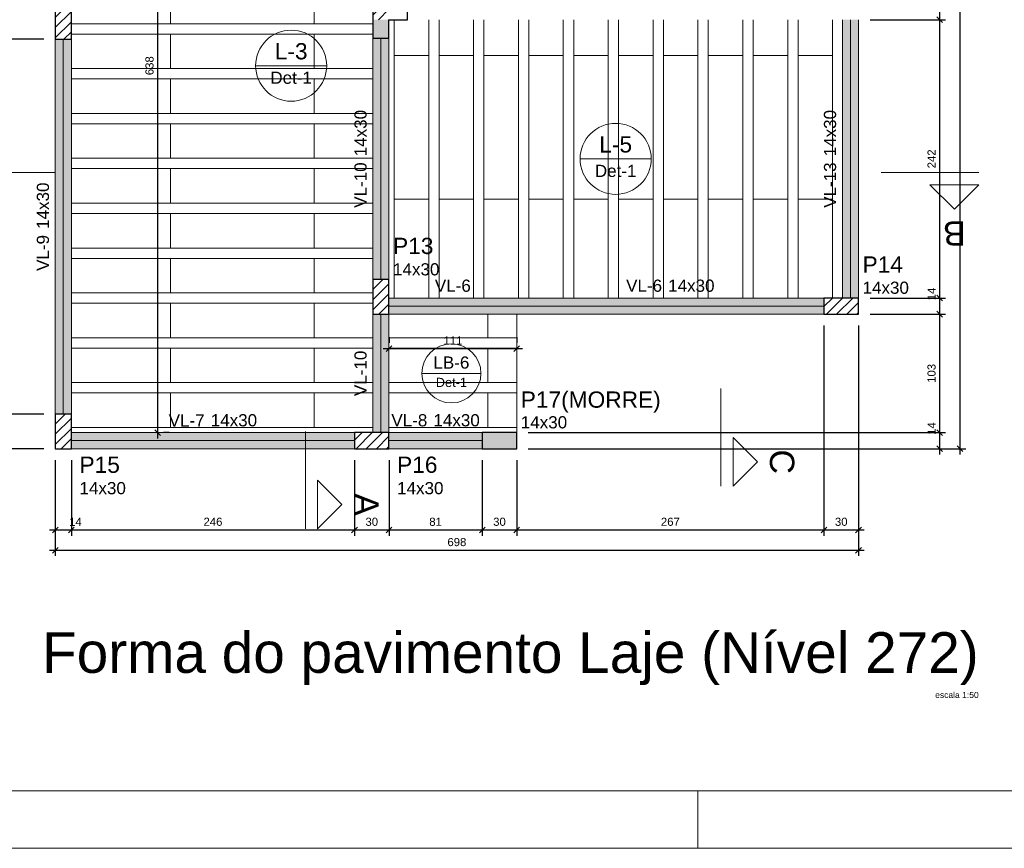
# Model space of a CAD drawing. Header units: millimetres. Extents: x 337 to 526, y -381 to -65.
# Tile 72 of 104: x 347 to 364, y -124 to -110. Entities that reach past the tile are written whole.
import ezdxf

# ---------------------------------------------------------------- set-up
doc = ezdxf.new("R2010")
doc.units = ezdxf.units.MM
doc.header["$MEASUREMENT"] = 0
doc.linetypes.add('DOT', pattern=[6.35, 0, -6.35])
doc.layers.get('0').update_dxf_attribs({"lineweight": 5})
for name, color, linetype, lineweight in [('FO-Cortes', 7, 'Continuous', 5), ('FO-Cotas', 5, 'Continuous', 5), ('FO-Eixos', 5, 'Continuous', 5), ('FO-Hachura pilar que morre', 106, 'Continuous', 5), ('FO-Hachura pilar que passa', 19, 'Continuous', 5), ('FO-Hachura viga', 43, 'Continuous', 5), ('FO-Hachuras das lajes', 1, 'Continuous', 20), ('FO-Pilares', 152, 'Continuous', 30), ('FO-Textos das lajes', 102, 'Continuous', 20), ('FO-Textos das vigas', 7, 'Continuous', 5), ('FO-Textos dos pilares', 7, 'Continuous', 5), ('FO-Títulos', 1, 'Continuous', 20), ('FO-Vigas', 1, 'Continuous', 20), ('PRANCHA 01', 7, 'Continuous', 20)]:
    doc.layers.add(name, color=color, linetype=linetype, lineweight=lineweight)
doc.styles.add('Arial', font='arial.ttf')
doc.dimstyles.new('UM_50.000000', dxfattribs={"dimtxt": 0.18, "dimasz": 0.1, "dimexe": 0.1, "dimexo": 0.2, "dimgap": 0, "dimtad": 1, "dimtih": 1, "dimtoh": 1, "dimdec": 1, "dimlfac": 50, "dimzin": 0, "dimdsep": 46, "dimtxsty": 'Standard', "dimcen": 0.09, "dimdle": 0.1, "dimadec": 1, "dimazin": 2, "dimtfac": 1, "dimtdec": 4, "dimtofl": 0, "dimtmove": 0, "dimatfit": 3, "dimfxl": 1, "dimtolj": 1, "dimarcsym": 0})
pattern_1 = [(45, (341.78375, -155.80293), (-0.08838835, 0.08838835), [])]

# ---------------------------------------------------------------- blocks, each defined once
blk = doc.blocks.new('_Oblique')
at = {"color": 0, "linetype": 'ByBlock', "lineweight": -2}
blk.add_line((-0.5, -0.5), (0.5, 0.5), dxfattribs=at)
blk = doc.blocks.new('*D400')
at = {"layer": 'Defpoints', "color": 0, "transparency": 16777216}
for p in [(347.261, -117.52), (347.541, -117.52), (347.541, -118.932)]:
    blk.add_point(p, dxfattribs=at)
at = {"layer": 'FO-Cotas', "color": 0, "lineweight": -2, "transparency": 16777216}
for p, q in [((347.261, -117.72), (347.261, -119.032)), ((347.541, -117.72), (347.541, -119.032)), ((347.161, -118.932), (347.641, -118.932))]:
    blk.add_line(p, q, dxfattribs=at)
at = {"layer": 'FO-Cotas', "color": 0, "lineweight": -2, "transparency": 16777216, "xscale": 0.1, "yscale": 0.1, "zscale": 0.1, "rotation": 180}
blk.add_blockref('_Oblique', (347.261, -118.932), dxfattribs=at)
at = {"layer": 'FO-Cotas', "color": 0, "lineweight": -2, "transparency": 16777216, "xscale": 0.1, "yscale": 0.1, "zscale": 0.1}
blk.add_blockref('_Oblique', (347.541, -118.932), dxfattribs=at)
at = {"layer": 'FO-Cotas', "color": 7, "transparency": 16777216, "insert": (347.611, -118.791), "char_height": 0.1412, "attachment_point": 5, "rotation": 0.0057, "style": 'Arial'}
blk.add_mtext('\\A1;14', dxfattribs=at)
blk = doc.blocks.new('*D401')
at = {"layer": 'Defpoints', "color": 0, "transparency": 16777216}
for p in [(347.541, -117.52), (352.461, -117.52), (352.461, -118.932)]:
    blk.add_point(p, dxfattribs=at)
at = {"layer": 'FO-Cotas', "color": 0, "lineweight": -2, "transparency": 16777216}
for p, q in [((347.541, -117.72), (347.541, -119.032)), ((352.461, -117.72), (352.461, -119.032)), ((347.441, -118.932), (352.561, -118.932))]:
    blk.add_line(p, q, dxfattribs=at)
at = {"layer": 'FO-Cotas', "color": 0, "lineweight": -2, "transparency": 16777216, "xscale": 0.1, "yscale": 0.1, "zscale": 0.1, "rotation": 180}
blk.add_blockref('_Oblique', (347.541, -118.932), dxfattribs=at)
at = {"layer": 'FO-Cotas', "color": 0, "lineweight": -2, "transparency": 16777216, "xscale": 0.1, "yscale": 0.1, "zscale": 0.1}
blk.add_blockref('_Oblique', (352.461, -118.932), dxfattribs=at)
at = {"layer": 'FO-Cotas', "color": 7, "transparency": 16777216, "insert": (350.001, -118.791), "char_height": 0.1412, "attachment_point": 5, "rotation": 0.0057, "style": 'Arial'}
blk.add_mtext('\\A1;246', dxfattribs=at)
blk = doc.blocks.new('*D402')
at = {"layer": 'Defpoints', "color": 0, "transparency": 16777216}
for p in [(352.461, -117.52), (353.061, -117.52), (353.061, -118.932)]:
    blk.add_point(p, dxfattribs=at)
at = {"layer": 'FO-Cotas', "color": 0, "lineweight": -2, "transparency": 16777216}
for p, q in [((352.461, -117.72), (352.461, -119.032)), ((353.061, -117.72), (353.061, -119.032)), ((352.361, -118.932), (353.161, -118.932))]:
    blk.add_line(p, q, dxfattribs=at)
at = {"layer": 'FO-Cotas', "color": 0, "lineweight": -2, "transparency": 16777216, "xscale": 0.1, "yscale": 0.1, "zscale": 0.1, "rotation": 180}
blk.add_blockref('_Oblique', (352.461, -118.932), dxfattribs=at)
at = {"layer": 'FO-Cotas', "color": 0, "lineweight": -2, "transparency": 16777216, "xscale": 0.1, "yscale": 0.1, "zscale": 0.1}
blk.add_blockref('_Oblique', (353.061, -118.932), dxfattribs=at)
at = {"layer": 'FO-Cotas', "color": 7, "transparency": 16777216, "insert": (352.761, -118.791), "char_height": 0.1412, "attachment_point": 5, "rotation": 0.0057, "style": 'Arial'}
blk.add_mtext('\\A1;30', dxfattribs=at)
blk = doc.blocks.new('*D403')
at = {"layer": 'Defpoints', "color": 0, "transparency": 16777216}
for p in [(353.061, -117.52), (354.681, -117.52), (354.681, -118.932)]:
    blk.add_point(p, dxfattribs=at)
at = {"layer": 'FO-Cotas', "color": 0, "lineweight": -2, "transparency": 16777216}
for p, q in [((353.061, -117.72), (353.061, -119.032)), ((354.681, -117.72), (354.681, -119.032)), ((352.961, -118.932), (354.781, -118.932))]:
    blk.add_line(p, q, dxfattribs=at)
at = {"layer": 'FO-Cotas', "color": 0, "lineweight": -2, "transparency": 16777216, "xscale": 0.1, "yscale": 0.1, "zscale": 0.1, "rotation": 180}
blk.add_blockref('_Oblique', (353.061, -118.932), dxfattribs=at)
at = {"layer": 'FO-Cotas', "color": 0, "lineweight": -2, "transparency": 16777216, "xscale": 0.1, "yscale": 0.1, "zscale": 0.1}
blk.add_blockref('_Oblique', (354.681, -118.932), dxfattribs=at)
at = {"layer": 'FO-Cotas', "color": 7, "transparency": 16777216, "insert": (353.871, -118.791), "char_height": 0.1412, "attachment_point": 5, "rotation": 0.0057, "style": 'Arial'}
blk.add_mtext('\\A1;81', dxfattribs=at)
blk = doc.blocks.new('*D404')
at = {"layer": 'Defpoints', "color": 0, "transparency": 16777216}
for p in [(354.681, -117.52), (355.281, -117.52), (355.281, -118.932)]:
    blk.add_point(p, dxfattribs=at)
at = {"layer": 'FO-Cotas', "color": 0, "lineweight": -2, "transparency": 16777216}
for p, q in [((354.681, -117.72), (354.681, -119.032)), ((355.281, -117.72), (355.281, -119.032)), ((354.581, -118.932), (355.381, -118.932))]:
    blk.add_line(p, q, dxfattribs=at)
at = {"layer": 'FO-Cotas', "color": 0, "lineweight": -2, "transparency": 16777216, "xscale": 0.1, "yscale": 0.1, "zscale": 0.1, "rotation": 180}
blk.add_blockref('_Oblique', (354.681, -118.932), dxfattribs=at)
at = {"layer": 'FO-Cotas', "color": 0, "lineweight": -2, "transparency": 16777216, "xscale": 0.1, "yscale": 0.1, "zscale": 0.1}
blk.add_blockref('_Oblique', (355.281, -118.932), dxfattribs=at)
at = {"layer": 'FO-Cotas', "color": 7, "transparency": 16777216, "insert": (354.981, -118.791), "char_height": 0.1412, "attachment_point": 5, "rotation": 0.0057, "style": 'Arial'}
blk.add_mtext('\\A1;30', dxfattribs=at)
blk = doc.blocks.new('*D405')
at = {"layer": 'Defpoints', "color": 0, "transparency": 16777216}
for p in [(360.621, -115.18), (355.281, -117.52), (360.621, -118.932)]:
    blk.add_point(p, dxfattribs=at)
at = {"layer": 'FO-Cotas', "color": 0, "lineweight": -2, "transparency": 16777216}
for p, q in [((360.621, -115.38), (360.621, -119.032)), ((355.281, -117.72), (355.281, -119.032)), ((355.181, -118.932), (360.721, -118.932))]:
    blk.add_line(p, q, dxfattribs=at)
at = {"layer": 'FO-Cotas', "color": 0, "lineweight": -2, "transparency": 16777216, "xscale": 0.1, "yscale": 0.1, "zscale": 0.1, "rotation": 180}
blk.add_blockref('_Oblique', (355.281, -118.932), dxfattribs=at)
at = {"layer": 'FO-Cotas', "color": 0, "lineweight": -2, "transparency": 16777216, "xscale": 0.1, "yscale": 0.1, "zscale": 0.1}
blk.add_blockref('_Oblique', (360.621, -118.932), dxfattribs=at)
at = {"layer": 'FO-Cotas', "color": 7, "transparency": 16777216, "insert": (357.951, -118.791), "char_height": 0.1412, "attachment_point": 5, "rotation": 0.0057, "style": 'Arial'}
blk.add_mtext('\\A1;267', dxfattribs=at)
blk = doc.blocks.new('*D406')
at = {"layer": 'Defpoints', "color": 0, "transparency": 16777216}
for p in [(360.621, -115.18), (361.221, -115.18), (361.221, -118.932)]:
    blk.add_point(p, dxfattribs=at)
at = {"layer": 'FO-Cotas', "color": 0, "lineweight": -2, "transparency": 16777216}
for p, q in [((360.621, -115.38), (360.621, -119.032)), ((361.221, -115.38), (361.221, -119.032)), ((360.521, -118.932), (361.321, -118.932))]:
    blk.add_line(p, q, dxfattribs=at)
at = {"layer": 'FO-Cotas', "color": 0, "lineweight": -2, "transparency": 16777216, "xscale": 0.1, "yscale": 0.1, "zscale": 0.1, "rotation": 180}
blk.add_blockref('_Oblique', (360.621, -118.932), dxfattribs=at)
at = {"layer": 'FO-Cotas', "color": 0, "lineweight": -2, "transparency": 16777216, "xscale": 0.1, "yscale": 0.1, "zscale": 0.1}
blk.add_blockref('_Oblique', (361.221, -118.932), dxfattribs=at)
at = {"layer": 'FO-Cotas', "color": 7, "transparency": 16777216, "insert": (360.921, -118.791), "char_height": 0.1412, "attachment_point": 5, "rotation": 0.0057, "style": 'Arial'}
blk.add_mtext('\\A1;30', dxfattribs=at)
blk = doc.blocks.new('*D407')
at = {"layer": 'Defpoints', "color": 0, "transparency": 16777216}
for p in [(361.221, -115.18), (347.261, -117.52), (361.221, -119.285)]:
    blk.add_point(p, dxfattribs=at)
at = {"layer": 'FO-Cotas', "color": 0, "lineweight": -2, "transparency": 16777216}
for p, q in [((361.221, -115.38), (361.221, -119.385)), ((347.261, -117.72), (347.261, -119.385)), ((347.161, -119.285), (361.321, -119.285))]:
    blk.add_line(p, q, dxfattribs=at)
at = {"layer": 'FO-Cotas', "color": 0, "lineweight": -2, "transparency": 16777216, "xscale": 0.1, "yscale": 0.1, "zscale": 0.1, "rotation": 180}
blk.add_blockref('_Oblique', (347.261, -119.285), dxfattribs=at)
at = {"layer": 'FO-Cotas', "color": 0, "lineweight": -2, "transparency": 16777216, "xscale": 0.1, "yscale": 0.1, "zscale": 0.1}
blk.add_blockref('_Oblique', (361.221, -119.285), dxfattribs=at)
at = {"layer": 'FO-Cotas', "color": 7, "transparency": 16777216, "insert": (354.241, -119.144), "char_height": 0.1412, "attachment_point": 5, "rotation": 0.0057, "style": 'Arial'}
blk.add_mtext('\\A1;698', dxfattribs=at)
blk = doc.blocks.new('*D408')
at = {"layer": 'Defpoints', "color": 0, "transparency": 16777216}
for p in [(345.849, -116.92), (347.261, -116.92), (347.261, -117.52)]:
    blk.add_point(p, dxfattribs=at)
at = {"layer": 'FO-Cotas', "color": 0, "lineweight": -2, "transparency": 16777216}
for p, q in [((345.849, -117.62), (345.849, -116.82)), ((347.061, -116.92), (345.749, -116.92)), ((347.061, -117.52), (345.749, -117.52))]:
    blk.add_line(p, q, dxfattribs=at)
at = {"layer": 'FO-Cotas', "color": 0, "lineweight": -2, "transparency": 16777216, "xscale": 0.1, "yscale": 0.1, "zscale": 0.1}
for p, rotation in [((345.849, -116.92), 90), ((345.849, -117.52), 270)]:
    blk.add_blockref('_Oblique', p, dxfattribs=dict(at, rotation=rotation))
at = {"layer": 'FO-Cotas', "color": 7, "transparency": 16777216, "insert": (345.707, -117.22), "char_height": 0.1412, "attachment_point": 5, "rotation": 90, "style": 'Arial'}
blk.add_mtext('\\A1;30', dxfattribs=at)
blk = doc.blocks.new('*D409')
at = {"layer": 'Defpoints', "color": 0, "transparency": 16777216}
for p in [(345.849, -110.4), (347.261, -110.4), (347.261, -116.92)]:
    blk.add_point(p, dxfattribs=at)
at = {"layer": 'FO-Cotas', "color": 0, "lineweight": -2, "transparency": 16777216}
for p, q in [((345.849, -117.02), (345.849, -110.3)), ((347.061, -110.4), (345.749, -110.4)), ((347.061, -116.92), (345.749, -116.92))]:
    blk.add_line(p, q, dxfattribs=at)
at = {"layer": 'FO-Cotas', "color": 0, "lineweight": -2, "transparency": 16777216, "xscale": 0.1, "yscale": 0.1, "zscale": 0.1}
for p, rotation in [((345.849, -110.4), 90), ((345.849, -116.92), 270)]:
    blk.add_blockref('_Oblique', p, dxfattribs=dict(at, rotation=rotation))
at = {"layer": 'FO-Cotas', "color": 7, "transparency": 16777216, "insert": (345.707, -113.66), "char_height": 0.1412, "attachment_point": 5, "rotation": 90, "style": 'Arial'}
blk.add_mtext('\\A1;326', dxfattribs=at)
blk = doc.blocks.new('*D410')
at = {"layer": 'Defpoints', "color": 0, "transparency": 16777216}
for p in [(345.849, -109.8), (347.261, -109.8), (347.261, -110.4)]:
    blk.add_point(p, dxfattribs=at)
at = {"layer": 'FO-Cotas', "color": 0, "lineweight": -2, "transparency": 16777216}
for p, q in [((347.061, -109.8), (345.749, -109.8)), ((345.849, -110.5), (345.849, -109.7)), ((347.061, -110.4), (345.749, -110.4))]:
    blk.add_line(p, q, dxfattribs=at)
at = {"layer": 'FO-Cotas', "color": 0, "lineweight": -2, "transparency": 16777216, "xscale": 0.1, "yscale": 0.1, "zscale": 0.1}
for p, rotation in [((345.849, -109.8), 90), ((345.849, -110.4), 270)]:
    blk.add_blockref('_Oblique', p, dxfattribs=dict(at, rotation=rotation))
at = {"layer": 'FO-Cotas', "color": 7, "transparency": 16777216, "insert": (345.707, -110.1), "char_height": 0.1412, "attachment_point": 5, "rotation": 90, "style": 'Arial'}
blk.add_mtext('\\A1;30', dxfattribs=at)
blk = doc.blocks.new('*D369')
at = {"layer": 'Defpoints', "color": 0, "transparency": 16777216}
for p in [(345.496, -99.88), (347.261, -99.88), (347.261, -117.52)]:
    blk.add_point(p, dxfattribs=at)
at = {"layer": 'FO-Cotas', "color": 0, "lineweight": -2, "transparency": 16777216}
for p, q in [((347.061, -99.88), (345.396, -99.88)), ((345.496, -117.62), (345.496, -99.78)), ((347.061, -117.52), (345.396, -117.52))]:
    blk.add_line(p, q, dxfattribs=at)
at = {"layer": 'FO-Cotas', "color": 0, "lineweight": -2, "transparency": 16777216, "xscale": 0.1, "yscale": 0.1, "zscale": 0.1}
for p, rotation in [((345.496, -99.88), 90), ((345.496, -117.52), 270)]:
    blk.add_blockref('_Oblique', p, dxfattribs=dict(at, rotation=rotation))
at = {"layer": 'FO-Cotas', "color": 7, "transparency": 16777216, "insert": (345.354, -108.7), "char_height": 0.1412, "attachment_point": 5, "rotation": 90, "style": 'Arial'}
blk.add_mtext('\\A1;882', dxfattribs=at)
blk = doc.blocks.new('*D370')
at = {"layer": 'Defpoints', "color": 0, "transparency": 16777216}
for p in [(355.281, -117.24), (362.633, -117.24), (355.281, -117.52)]:
    blk.add_point(p, dxfattribs=at)
at = {"layer": 'FO-Cotas', "color": 0, "lineweight": -2, "transparency": 16777216}
for p, q in [((362.633, -117.62), (362.633, -117.14)), ((355.481, -117.24), (362.733, -117.24)), ((355.481, -117.52), (362.733, -117.52))]:
    blk.add_line(p, q, dxfattribs=at)
at = {"layer": 'FO-Cotas', "color": 0, "lineweight": -2, "transparency": 16777216, "xscale": 0.1, "yscale": 0.1, "zscale": 0.1}
for p, rotation in [((362.633, -117.24), 90), ((362.633, -117.52), 270)]:
    blk.add_blockref('_Oblique', p, dxfattribs=dict(at, rotation=rotation))
at = {"layer": 'FO-Cotas', "color": 7, "transparency": 16777216, "insert": (362.491, -117.169), "char_height": 0.1412, "attachment_point": 5, "rotation": 90, "style": 'Arial'}
blk.add_mtext('\\A1;14', dxfattribs=at)
blk = doc.blocks.new('*D371')
at = {"layer": 'Defpoints', "color": 0, "transparency": 16777216}
for p in [(361.221, -115.18), (362.633, -115.18), (355.281, -117.24)]:
    blk.add_point(p, dxfattribs=at)
at = {"layer": 'FO-Cotas', "color": 0, "lineweight": -2, "transparency": 16777216}
for p, q in [((362.633, -117.34), (362.633, -115.08)), ((361.421, -115.18), (362.733, -115.18)), ((355.481, -117.24), (362.733, -117.24))]:
    blk.add_line(p, q, dxfattribs=at)
at = {"layer": 'FO-Cotas', "color": 0, "lineweight": -2, "transparency": 16777216, "xscale": 0.1, "yscale": 0.1, "zscale": 0.1}
for p, rotation in [((362.633, -115.18), 90), ((362.633, -117.24), 270)]:
    blk.add_blockref('_Oblique', p, dxfattribs=dict(at, rotation=rotation))
at = {"layer": 'FO-Cotas', "color": 7, "transparency": 16777216, "insert": (362.491, -116.21), "char_height": 0.1412, "attachment_point": 5, "rotation": 90, "style": 'Arial'}
blk.add_mtext('\\A1;103', dxfattribs=at)
blk = doc.blocks.new('*D372')
at = {"layer": 'Defpoints', "color": 0, "transparency": 16777216}
for p in [(361.221, -114.9), (362.633, -114.9), (361.221, -115.18)]:
    blk.add_point(p, dxfattribs=at)
at = {"layer": 'FO-Cotas', "color": 0, "lineweight": -2, "transparency": 16777216}
for p, q in [((362.633, -115.28), (362.633, -114.8)), ((361.421, -114.9), (362.733, -114.9)), ((361.421, -115.18), (362.733, -115.18))]:
    blk.add_line(p, q, dxfattribs=at)
at = {"layer": 'FO-Cotas', "color": 0, "lineweight": -2, "transparency": 16777216, "xscale": 0.1, "yscale": 0.1, "zscale": 0.1}
for p, rotation in [((362.633, -114.9), 90), ((362.633, -115.18), 270)]:
    blk.add_blockref('_Oblique', p, dxfattribs=dict(at, rotation=rotation))
at = {"layer": 'FO-Cotas', "color": 7, "transparency": 16777216, "insert": (362.491, -114.829), "char_height": 0.1412, "attachment_point": 5, "rotation": 90, "style": 'Arial'}
blk.add_mtext('\\A1;14', dxfattribs=at)
blk = doc.blocks.new('*D373')
at = {"layer": 'Defpoints', "color": 0, "transparency": 16777216}
for p in [(361.221, -110.06), (362.633, -110.06), (361.221, -114.9)]:
    blk.add_point(p, dxfattribs=at)
at = {"layer": 'FO-Cotas', "color": 0, "lineweight": -2, "transparency": 16777216}
for p, q in [((362.633, -115), (362.633, -109.96)), ((361.421, -110.06), (362.733, -110.06)), ((361.421, -114.9), (362.733, -114.9))]:
    blk.add_line(p, q, dxfattribs=at)
at = {"layer": 'FO-Cotas', "color": 0, "lineweight": -2, "transparency": 16777216, "xscale": 0.1, "yscale": 0.1, "zscale": 0.1}
for p, rotation in [((362.633, -110.06), 90), ((362.633, -114.9), 270)]:
    blk.add_blockref('_Oblique', p, dxfattribs=dict(at, rotation=rotation))
at = {"layer": 'FO-Cotas', "color": 7, "transparency": 16777216, "insert": (362.491, -112.48), "char_height": 0.1412, "attachment_point": 5, "rotation": 90, "style": 'Arial'}
blk.add_mtext('\\A1;242', dxfattribs=at)
blk = doc.blocks.new('*D374')
at = {"layer": 'Defpoints', "color": 0, "transparency": 16777216}
for p in [(361.221, -109.78), (362.633, -109.78), (361.221, -110.06)]:
    blk.add_point(p, dxfattribs=at)
at = {"layer": 'FO-Cotas', "color": 0, "lineweight": -2, "transparency": 16777216}
for p, q in [((362.633, -110.16), (362.633, -109.68)), ((361.421, -109.78), (362.733, -109.78)), ((361.421, -110.06), (362.733, -110.06))]:
    blk.add_line(p, q, dxfattribs=at)
at = {"layer": 'FO-Cotas', "color": 0, "lineweight": -2, "transparency": 16777216, "xscale": 0.1, "yscale": 0.1, "zscale": 0.1}
for p, rotation in [((362.633, -109.78), 90), ((362.633, -110.06), 270)]:
    blk.add_blockref('_Oblique', p, dxfattribs=dict(at, rotation=rotation))
at = {"layer": 'FO-Cotas', "color": 7, "transparency": 16777216, "insert": (362.491, -109.709), "char_height": 0.1412, "attachment_point": 5, "rotation": 90, "style": 'Arial'}
blk.add_mtext('\\A1;14', dxfattribs=at)
blk = doc.blocks.new('*D381')
at = {"layer": 'Defpoints', "color": 0, "transparency": 16777216}
for p in [(353.061, -99.88), (362.986, -99.88), (355.281, -117.52)]:
    blk.add_point(p, dxfattribs=at)
at = {"layer": 'FO-Cotas', "color": 0, "lineweight": -2, "transparency": 16777216}
for p, q in [((353.261, -99.88), (363.086, -99.88)), ((362.986, -117.62), (362.986, -99.78)), ((355.481, -117.52), (363.086, -117.52))]:
    blk.add_line(p, q, dxfattribs=at)
at = {"layer": 'FO-Cotas', "color": 0, "lineweight": -2, "transparency": 16777216, "xscale": 0.1, "yscale": 0.1, "zscale": 0.1}
for p, rotation in [((362.986, -99.88), 90), ((362.986, -117.52), 270)]:
    blk.add_blockref('_Oblique', p, dxfattribs=dict(at, rotation=rotation))
at = {"layer": 'FO-Cotas', "color": 7, "transparency": 16777216, "insert": (362.844, -108.7), "char_height": 0.1412, "attachment_point": 5, "rotation": 90, "style": 'Arial'}
blk.add_mtext('\\A1;882', dxfattribs=at)
blk = doc.blocks.new('*D382')
at = {"layer": 'Defpoints', "color": 0, "transparency": 16777216}
for p in [(353.061, -115.78), (355.281, -115.78), (355.281, -115.78)]:
    blk.add_point(p, dxfattribs=at)
at = {"layer": 'FO-Cotas', "color": 0, "lineweight": -2, "transparency": 16777216}
for p, q in [((353.061, -115.58), (353.061, -115.68)), ((355.281, -115.58), (355.281, -115.68)), ((352.961, -115.78), (355.381, -115.78))]:
    blk.add_line(p, q, dxfattribs=at)
at = {"layer": 'FO-Cotas', "color": 0, "lineweight": -2, "transparency": 16777216, "xscale": 0.1, "yscale": 0.1, "zscale": 0.1, "rotation": 180}
blk.add_blockref('_Oblique', (353.061, -115.78), dxfattribs=at)
at = {"layer": 'FO-Cotas', "color": 0, "lineweight": -2, "transparency": 16777216, "xscale": 0.1, "yscale": 0.1, "zscale": 0.1}
blk.add_blockref('_Oblique', (355.281, -115.78), dxfattribs=at)
at = {"layer": 'FO-Cotas', "color": 7, "transparency": 16777216, "insert": (354.171, -115.639), "char_height": 0.1412, "attachment_point": 5, "rotation": 0.0057, "style": 'Arial'}
blk.add_mtext('\\A1;111', dxfattribs=at)
blk = doc.blocks.new('*D386')
at = {"layer": 'Defpoints', "color": 0, "transparency": 16777216}
for p in [(349.041, -104.48), (349.041, -104.48), (349.041, -117.24)]:
    blk.add_point(p, dxfattribs=at)
at = {"layer": 'FO-Cotas', "color": 0, "lineweight": -2, "transparency": 16777216}
for p, q in [((349.041, -117.34), (349.041, -104.38)), ((349.241, -104.48), (349.141, -104.48)), ((349.241, -117.24), (349.141, -117.24))]:
    blk.add_line(p, q, dxfattribs=at)
at = {"layer": 'FO-Cotas', "color": 0, "lineweight": -2, "transparency": 16777216, "xscale": 0.1, "yscale": 0.1, "zscale": 0.1}
for p, rotation in [((349.041, -104.48), 90), ((349.041, -117.24), 270)]:
    blk.add_blockref('_Oblique', p, dxfattribs=dict(at, rotation=rotation))
at = {"layer": 'FO-Cotas', "color": 7, "transparency": 16777216, "insert": (348.899, -110.86), "char_height": 0.1412, "attachment_point": 5, "rotation": 90, "style": 'Arial'}
blk.add_mtext('\\A1;638', dxfattribs=at)

msp = doc.modelspace()

# ---------------------------------------------------------------- hatches: boundary and pattern name
at = {"layer": 'FO-Hachura pilar que morre', "linetype": 'Continuous'}
for points in [[(353.0606, -110.0597), (352.7806, -110.0597), (352.7806, -110.3795), (353.0606, -110.3795), (353.0606, -110.0597)], [(355.2806, -117.5197), (355.2806, -117.3797), (355.2806, -117.2397), (354.9806, -117.2397), (354.6806, -117.2397), (354.6806, -117.3797), (354.6806, -117.5197), (354.9806, -117.5197)]]:
    msp.add_hatch(color=256, dxfattribs=at).paths.add_polyline_path(points)
at = {"layer": 'FO-Hachura pilar que passa', "linetype": 'Continuous'}
h = msp.add_hatch(dxfattribs=at)
h.set_pattern_fill('ANSI31', color=256, style=0)
h.set_pattern_definition(pattern_1)
h.paths.add_polyline_path([(347.5406, -109.7995), (347.4006, -109.7995), (347.2606, -109.7995), (347.2606, -110.0995), (347.2606, -110.3995), (347.4006, -110.3995), (347.5406, -110.3995), (347.5406, -110.0995)])
h = msp.add_hatch(dxfattribs=at)
h.set_pattern_fill('ANSI31', color=256, style=0)
h.set_pattern_definition(pattern_1)
h.paths.add_polyline_path([(353.0606, -109.7797), (352.7806, -109.7797), (352.7806, -110.0597), (353.0606, -110.0597), (353.0606, -109.7797)])
h = msp.add_hatch(dxfattribs=at)
h.set_pattern_fill('ANSI31', color=256, style=0)
h.set_pattern_definition(pattern_1)
h.paths.add_polyline_path([(353.0606, -114.5797), (352.9206, -114.5797), (352.7806, -114.5797), (352.7806, -114.8797), (352.7806, -115.1797), (352.9206, -115.1797), (353.0606, -115.1797), (353.0606, -114.8797)])
h = msp.add_hatch(dxfattribs=at)
h.set_pattern_fill('ANSI31', color=256, style=0)
h.set_pattern_definition(pattern_1)
h.paths.add_polyline_path([(361.2206, -115.1797), (361.2206, -115.0397), (361.2206, -114.8997), (360.9206, -114.8997), (360.6206, -114.8997), (360.6206, -115.0397), (360.6206, -115.1797), (360.9206, -115.1797)])
h = msp.add_hatch(dxfattribs=at)
h.set_pattern_fill('ANSI31', color=256, style=0)
h.set_pattern_definition(pattern_1)
h.paths.add_polyline_path([(347.2606, -117.5197), (347.4006, -117.5197), (347.5406, -117.5197), (347.5406, -117.2197), (347.5406, -116.9197), (347.4006, -116.9197), (347.2606, -116.9197), (347.2606, -117.2197)])
h = msp.add_hatch(dxfattribs=at)
h.set_pattern_fill('ANSI31', color=256, style=0)
h.set_pattern_definition(pattern_1)
h.paths.add_polyline_path([(353.0606, -117.5197), (353.0606, -117.3797), (353.0606, -117.2397), (352.7606, -117.2397), (352.4606, -117.2397), (352.4606, -117.3797), (352.4606, -117.5197), (352.7606, -117.5197)])
at = {"layer": 'FO-Hachura viga', "linetype": 'Continuous'}
for points in [[(361.2206, -110.0595), (361.2206, -110.0595), (360.9406, -110.0595), (360.9406, -114.8997), (361.2206, -114.8997), (361.2206, -110.0595)], [(347.5406, -110.3995), (347.5406, -110.3995), (347.2606, -110.3995), (347.2606, -116.9197), (347.5406, -116.9197), (347.5406, -110.3995)], [(353.0606, -110.3795), (353.0606, -110.3795), (352.7806, -110.3795), (352.7806, -114.5797), (353.0606, -114.5797), (353.0606, -110.3795)], [(355.2806, -114.8997), (355.2806, -114.8997), (353.0606, -114.8997), (353.0606, -115.1797), (355.2806, -115.1797), (355.2806, -114.8997)], [(360.6206, -114.8997), (360.6206, -114.8997), (355.2806, -114.8997), (355.2806, -115.1797), (360.6206, -115.1797), (360.6206, -114.8997)], [(353.0606, -115.1797), (353.0606, -115.1797), (352.7806, -115.1797), (352.7806, -117.2397), (353.0606, -117.2397), (353.0606, -115.1797)], [(352.4606, -117.2397), (352.4606, -117.2397), (347.5406, -117.2397), (347.5406, -117.5197), (352.4606, -117.5197), (352.4606, -117.2397)], [(354.6806, -117.2397), (354.6806, -117.2397), (353.0606, -117.2397), (353.0606, -117.5197), (354.6806, -117.5197), (354.6806, -117.2397)]]:
    msp.add_hatch(color=256, dxfattribs=at).paths.add_polyline_path(points)

# ---------------------------------------------------------------- linework, layer by layer
at = {"layer": 'FO-Cortes', "ltscale": 0.2}
for p, q in [((345.5647, -112.7189), (347.2591, -112.7189)), ((361.6157, -112.7189), (363.3101, -112.7189)), ((358.8283, -116.4753), (358.8283, -118.1697)), ((351.6086, -117.2199), (351.6086, -118.9143))]:
    msp.add_line(p, q, dxfattribs=at)
at = {"layer": 'FO-Cortes', "linetype": 'Continuous'}
for points in [[(363.3101, -112.9307), (362.4629, -112.9307), (362.8865, -113.3543), (363.3101, -112.9307)], [(359.0401, -118.1697), (359.0401, -117.3225), (359.4637, -117.7461), (359.0401, -118.1697)], [(351.8204, -118.9143), (351.8204, -118.0671), (352.244, -118.4907), (351.8204, -118.9143)]]:
    msp.add_lwpolyline(points, close=True, dxfattribs=at)
at = {"layer": 'FO-Eixos'}
for p, q in [((361.0806, -114.8997), (361.0806, -110.0595)), ((347.4006, -116.9197), (347.4006, -110.3995)), ((352.9206, -114.5797), (352.9206, -110.3795)), ((353.0606, -115.0397), (355.2806, -115.0397)), ((355.2806, -115.0397), (360.6206, -115.0397)), ((352.9206, -117.2397), (352.9206, -115.1797)), ((347.5406, -117.3797), (352.4606, -117.3797)), ((353.0606, -117.3797), (354.6806, -117.3797))]:
    msp.add_line(p, q, dxfattribs=at)
for points in [[(347.5406, -110.1297), (349.2606, -110.1297), (349.2606, -109.5297), (347.5406, -109.5297)], [(354.2606, -109.7797), (354.2606, -109.5297), (351.7606, -109.5297), (351.7606, -110.1297), (352.7806, -110.1297)], [(353.1506, -110.0597), (353.1506, -110.6797), (353.7506, -110.6797), (353.7506, -110.0597)], [(353.9306, -110.0597), (353.9306, -110.6797), (354.5306, -110.6797), (354.5306, -110.0597)], [(354.7106, -110.0597), (354.7106, -110.6797), (355.3106, -110.6797), (355.3106, -110.0597)], [(355.4906, -110.0597), (355.4906, -110.6797), (356.0906, -110.6797), (356.0906, -110.0597)], [(356.2706, -110.0597), (356.2706, -110.6797), (356.8706, -110.6797), (356.8706, -110.0597)], [(357.0506, -110.0597), (357.0506, -110.6797), (357.6506, -110.6797), (357.6506, -110.0597)], [(357.8306, -110.0597), (357.8306, -110.6797), (358.4306, -110.6797), (358.4306, -110.0597)], [(358.6106, -110.0597), (358.6106, -110.6797), (359.2106, -110.6797), (359.2106, -110.0597)], [(359.3906, -110.0597), (359.3906, -110.6797), (359.9906, -110.6797), (359.9906, -110.0597)], [(360.1706, -110.0597), (360.1706, -110.6797), (360.7706, -110.6797), (360.7706, -110.0597)], [(347.5406, -110.9097), (349.2606, -110.9097), (349.2606, -110.3097), (347.5406, -110.3097)], [(352.7806, -110.3097), (351.7606, -110.3097), (351.7606, -110.9097), (352.7806, -110.9097)], [(347.5406, -111.6897), (349.2606, -111.6897), (349.2606, -111.0897), (347.5406, -111.0897)], [(352.7806, -111.0897), (351.7606, -111.0897), (351.7606, -111.6897), (352.7806, -111.6897)], [(347.5406, -112.4697), (349.2606, -112.4697), (349.2606, -111.8697), (347.5406, -111.8697)], [(352.7806, -111.8697), (351.7606, -111.8697), (351.7606, -112.4697), (352.7806, -112.4697)], [(347.5406, -113.2497), (349.2606, -113.2497), (349.2606, -112.6497), (347.5406, -112.6497)], [(352.7806, -112.6497), (351.7606, -112.6497), (351.7606, -113.2497), (352.7806, -113.2497)], [(353.7506, -114.8997), (353.7506, -113.1797), (353.1506, -113.1797), (353.1506, -114.8997)], [(354.5306, -114.8997), (354.5306, -113.1797), (353.9306, -113.1797), (353.9306, -114.8997)], [(355.3106, -114.8997), (355.3106, -113.1797), (354.7106, -113.1797), (354.7106, -114.8997)], [(356.0906, -114.8997), (356.0906, -113.1797), (355.4906, -113.1797), (355.4906, -114.8997)], [(356.8706, -114.8997), (356.8706, -113.1797), (356.2706, -113.1797), (356.2706, -114.8997)], [(357.6506, -114.8997), (357.6506, -113.1797), (357.0506, -113.1797), (357.0506, -114.8997)], [(358.4306, -114.8997), (358.4306, -113.1797), (357.8306, -113.1797), (357.8306, -114.8997)], [(359.2106, -114.8997), (359.2106, -113.1797), (358.6106, -113.1797), (358.6106, -114.8997)], [(359.9906, -114.8997), (359.9906, -113.1797), (359.3906, -113.1797), (359.3906, -114.8997)], [(360.7706, -114.8997), (360.7706, -113.1797), (360.1706, -113.1797), (360.1706, -114.8997)], [(347.5406, -114.0297), (349.2606, -114.0297), (349.2606, -113.4297), (347.5406, -113.4297)], [(352.7806, -113.4297), (351.7606, -113.4297), (351.7606, -114.0297), (352.7806, -114.0297)], [(347.5406, -114.8097), (349.2606, -114.8097), (349.2606, -114.2097), (347.5406, -114.2097)], [(352.7806, -114.2097), (351.7606, -114.2097), (351.7606, -114.8097), (352.7806, -114.8097)], [(347.5406, -115.5897), (349.2606, -115.5897), (349.2606, -114.9897), (347.5406, -114.9897)], [(352.7806, -114.9897), (351.7606, -114.9897), (351.7606, -115.5897), (352.7806, -115.5897)], [(353.0606, -115.5897), (354.7806, -115.5897), (354.7806, -115.1797)], [(353.0606, -115.5897), (354.7806, -115.5897), (354.7806, -115.1797)], [(354.7806, -115.1797), (354.7806, -115.5897), (355.2806, -115.5897)], [(354.7806, -115.1797), (354.7806, -115.5897), (355.2806, -115.5897)], [(347.5406, -116.3697), (349.2606, -116.3697), (349.2606, -115.7697), (347.5406, -115.7697)], [(352.7806, -115.7697), (351.7606, -115.7697), (351.7606, -116.3697), (352.7806, -116.3697)], [(353.0606, -116.3697), (354.7806, -116.3697), (354.7806, -115.7697), (353.0606, -115.7697)], [(353.0606, -116.3697), (354.7806, -116.3697), (354.7806, -115.7697), (353.0606, -115.7697)], [(355.2806, -115.7697), (354.7806, -115.7697), (354.7806, -116.3697), (355.2806, -116.3697)], [(355.2806, -115.7697), (354.7806, -115.7697), (354.7806, -116.3697), (355.2806, -116.3697)], [(347.5406, -117.1497), (349.2606, -117.1497), (349.2606, -116.5497), (347.5406, -116.5497)], [(352.7806, -116.5497), (351.7606, -116.5497), (351.7606, -117.1497), (352.7806, -117.1497)], [(353.0606, -117.1497), (354.7806, -117.1497), (354.7806, -116.5497), (353.0606, -116.5497)], [(353.0606, -117.1497), (354.7806, -117.1497), (354.7806, -116.5497), (353.0606, -116.5497)], [(355.2806, -116.5497), (354.7806, -116.5497), (354.7806, -117.1497), (355.2806, -117.1497)], [(355.2806, -116.5497), (354.7806, -116.5497), (354.7806, -117.1497), (355.2806, -117.1497)]]:
    msp.add_lwpolyline(points, dxfattribs=at)
for points in [[(349.2606, -110.1297), (351.7606, -110.1297), (351.7606, -109.5297), (349.2606, -109.5297), (349.2606, -110.1297)], [(349.2606, -110.9097), (351.7606, -110.9097), (351.7606, -110.3097), (349.2606, -110.3097), (349.2606, -110.9097)], [(353.7506, -113.1797), (353.7506, -110.6797), (353.1506, -110.6797), (353.1506, -113.1797), (353.7506, -113.1797)], [(354.5306, -113.1797), (354.5306, -110.6797), (353.9306, -110.6797), (353.9306, -113.1797), (354.5306, -113.1797)], [(355.3106, -113.1797), (355.3106, -110.6797), (354.7106, -110.6797), (354.7106, -113.1797), (355.3106, -113.1797)], [(356.0906, -113.1797), (356.0906, -110.6797), (355.4906, -110.6797), (355.4906, -113.1797), (356.0906, -113.1797)], [(356.8706, -113.1797), (356.8706, -110.6797), (356.2706, -110.6797), (356.2706, -113.1797), (356.8706, -113.1797)], [(357.6506, -113.1797), (357.6506, -110.6797), (357.0506, -110.6797), (357.0506, -113.1797), (357.6506, -113.1797)], [(358.4306, -113.1797), (358.4306, -110.6797), (357.8306, -110.6797), (357.8306, -113.1797), (358.4306, -113.1797)], [(359.2106, -113.1797), (359.2106, -110.6797), (358.6106, -110.6797), (358.6106, -113.1797), (359.2106, -113.1797)], [(359.9906, -113.1797), (359.9906, -110.6797), (359.3906, -110.6797), (359.3906, -113.1797), (359.9906, -113.1797)], [(360.7706, -113.1797), (360.7706, -110.6797), (360.1706, -110.6797), (360.1706, -113.1797), (360.7706, -113.1797)], [(349.2606, -111.6897), (351.7606, -111.6897), (351.7606, -111.0897), (349.2606, -111.0897), (349.2606, -111.6897)], [(349.2606, -112.4697), (351.7606, -112.4697), (351.7606, -111.8697), (349.2606, -111.8697), (349.2606, -112.4697)], [(349.2606, -113.2497), (351.7606, -113.2497), (351.7606, -112.6497), (349.2606, -112.6497), (349.2606, -113.2497)], [(349.2606, -114.0297), (351.7606, -114.0297), (351.7606, -113.4297), (349.2606, -113.4297), (349.2606, -114.0297)], [(349.2606, -114.8097), (351.7606, -114.8097), (351.7606, -114.2097), (349.2606, -114.2097), (349.2606, -114.8097)], [(349.2606, -115.5897), (351.7606, -115.5897), (351.7606, -114.9897), (349.2606, -114.9897), (349.2606, -115.5897)], [(349.2606, -116.3697), (351.7606, -116.3697), (351.7606, -115.7697), (349.2606, -115.7697), (349.2606, -116.3697)], [(349.2606, -117.1497), (351.7606, -117.1497), (351.7606, -116.5497), (349.2606, -116.5497), (349.2606, -117.1497)]]:
    msp.add_lwpolyline(points, close=True, dxfattribs=at)
at = {"layer": 'FO-Hachuras das lajes'}
for p, q in [((347.5406, -110.1297), (352.7806, -110.1297)), ((353.1506, -114.8997), (353.1506, -110.0597)), ((353.7506, -114.8997), (353.7506, -110.0597)), ((353.9306, -114.8997), (353.9306, -110.0597)), ((354.5306, -114.8997), (354.5306, -110.0597)), ((354.7106, -114.8997), (354.7106, -110.0597)), ((355.3106, -114.8997), (355.3106, -110.0597)), ((355.4906, -114.8997), (355.4906, -110.0597)), ((356.0906, -114.8997), (356.0906, -110.0597)), ((356.2706, -114.8997), (356.2706, -110.0597)), ((356.8706, -114.8997), (356.8706, -110.0597)), ((357.0506, -114.8997), (357.0506, -110.0597)), ((357.6506, -114.8997), (357.6506, -110.0597)), ((357.8306, -114.8997), (357.8306, -110.0597)), ((358.4306, -114.8997), (358.4306, -110.0597)), ((358.6106, -114.8997), (358.6106, -110.0597)), ((359.2106, -114.8997), (359.2106, -110.0597)), ((359.3906, -114.8997), (359.3906, -110.0597)), ((359.9906, -114.8997), (359.9906, -110.0597)), ((360.1706, -114.8997), (360.1706, -110.0597)), ((360.7706, -114.8997), (360.7706, -110.0597)), ((347.5406, -110.3097), (352.7806, -110.3097)), ((347.5406, -110.9097), (352.7806, -110.9097)), ((347.5406, -111.0897), (352.7806, -111.0897)), ((347.5406, -111.6897), (352.7806, -111.6897)), ((347.5406, -111.8697), (352.7806, -111.8697)), ((347.5406, -112.4697), (352.7806, -112.4697)), ((347.5406, -112.6497), (352.7806, -112.6497)), ((347.5406, -113.2497), (352.7806, -113.2497)), ((347.5406, -113.4297), (352.7806, -113.4297)), ((347.5406, -114.0297), (352.7806, -114.0297)), ((347.5406, -114.2097), (352.7806, -114.2097)), ((347.5406, -114.8097), (352.7806, -114.8097)), ((347.5406, -114.9897), (352.7806, -114.9897)), ((347.5406, -115.5897), (352.7806, -115.5897)), ((353.0606, -115.5897), (355.2806, -115.5897)), ((353.0606, -115.5897), (355.2806, -115.5897)), ((347.5406, -115.7697), (352.7806, -115.7697)), ((353.0606, -115.7697), (355.2806, -115.7697)), ((353.0606, -115.7697), (355.2806, -115.7697)), ((347.5406, -116.3697), (352.7806, -116.3697)), ((353.0606, -116.3697), (355.2806, -116.3697)), ((353.0606, -116.3697), (355.2806, -116.3697)), ((347.5406, -116.5497), (352.7806, -116.5497)), ((353.0606, -116.5497), (355.2806, -116.5497)), ((353.0606, -116.5497), (355.2806, -116.5497)), ((347.5406, -117.1497), (352.7806, -117.1497)), ((353.0606, -117.1497), (355.2806, -117.1497)), ((353.0606, -117.1497), (355.2806, -117.1497))]:
    msp.add_line(p, q, dxfattribs=at)
at = {"layer": 'FO-Pilares'}
for points in [[(347.5406, -109.7995), (347.4006, -109.7995), (347.2606, -109.7995), (347.2606, -110.0995), (347.2606, -110.3995), (347.4006, -110.3995), (347.5406, -110.3995), (347.5406, -110.0995), (347.5406, -109.7995)], [(352.7806, -110.3795), (353.0606, -110.3795), (353.0606, -110.0597), (353.3806, -110.0597), (353.3806, -109.7797), (352.7806, -109.7797), (352.7806, -110.3795)], [(353.0606, -114.5797), (352.9206, -114.5797), (352.7806, -114.5797), (352.7806, -114.8797), (352.7806, -115.1797), (352.9206, -115.1797), (353.0606, -115.1797), (353.0606, -114.8797), (353.0606, -114.5797)], [(361.2206, -115.1797), (361.2206, -115.0397), (361.2206, -114.8997), (360.9206, -114.8997), (360.6206, -114.8997), (360.6206, -115.0397), (360.6206, -115.1797), (360.9206, -115.1797), (361.2206, -115.1797)], [(347.2606, -117.5197), (347.4006, -117.5197), (347.5406, -117.5197), (347.5406, -117.2197), (347.5406, -116.9197), (347.4006, -116.9197), (347.2606, -116.9197), (347.2606, -117.2197), (347.2606, -117.5197)], [(353.0606, -117.5197), (353.0606, -117.3797), (353.0606, -117.2397), (352.7606, -117.2397), (352.4606, -117.2397), (352.4606, -117.3797), (352.4606, -117.5197), (352.7606, -117.5197), (353.0606, -117.5197)], [(355.2806, -117.5197), (355.2806, -117.3797), (355.2806, -117.2397), (354.9806, -117.2397), (354.6806, -117.2397), (354.6806, -117.3797), (354.6806, -117.5197), (354.9806, -117.5197), (355.2806, -117.5197)]]:
    msp.add_lwpolyline(points, close=True, dxfattribs=at)
at = {"layer": 'FO-Textos das lajes'}
for p, q in [((350.7432, -110.8596), (351.9782, -110.8596)), ((356.3831, -112.4796), (357.6181, -112.4796)), ((353.6315, -116.2097), (354.6596, -116.2097))]:
    msp.add_line(p, q, dxfattribs=at)
for centre, radius in [((351.3607, -110.8596), 0.6175), ((357.0006, -112.4796), 0.6175), ((354.1456, -116.2097), 0.5141)]:
    msp.add_circle(centre, radius, dxfattribs=at)
at = {"layer": 'FO-Vigas'}
for p, q in [((360.9406, -114.8997), (360.9406, -110.0595)), ((361.2206, -114.8997), (361.2206, -110.0595)), ((347.2606, -116.9197), (347.2606, -110.3995)), ((347.5406, -116.9197), (347.5406, -110.3995)), ((352.7806, -114.5797), (352.7806, -110.3795)), ((353.0606, -114.5797), (353.0606, -110.3795)), ((353.0606, -114.8997), (355.2806, -114.8997)), ((355.2806, -114.8997), (360.6206, -114.8997)), ((352.7806, -117.2397), (352.7806, -115.1797)), ((353.0606, -117.2397), (353.0606, -115.1797)), ((353.0606, -115.1797), (355.2806, -115.1797)), ((355.2806, -117.2397), (355.2806, -115.1797)), ((355.2806, -115.1797), (360.6206, -115.1797)), ((347.5406, -117.2397), (352.4606, -117.2397)), ((353.0606, -117.2397), (354.6806, -117.2397)), ((347.5406, -117.5197), (352.4606, -117.5197)), ((353.0606, -117.5197), (354.6806, -117.5197))]:
    msp.add_line(p, q, dxfattribs=at)
at = {"layer": 'PRANCHA 01'}
for points in [[(337.4312, -124.4682), (421.5312, -124.4682), (421.5312, -65.0682), (337.4312, -65.0682), (337.4312, -124.4682)], [(358.4312, -123.4682), (358.4312, -124.4682)]]:
    msp.add_lwpolyline(points, dxfattribs=at)
msp.add_lwpolyline([(339.9312, -123.4682), (420.5312, -123.4682), (420.5312, -66.0682), (339.9312, -66.0682)], close=True, dxfattribs=at)

# ---------------------------------------------------------------- texts
at = {"layer": 'FO-Cortes', "linetype": 'DOT', "ltscale": 0.2, "char_height": 0.4236, "attachment_point": 8, "line_spacing_factor": 0.798, "style": 'Arial'}
for s, insert, width, rotation in [('B', (362.8865, -113.5661), 0.803434, 180), ('C', (359.6755, -117.7461), 0.869897, 270), ('A', (352.4558, -118.4907), 0.803434, 270)]:
    msp.add_mtext(s, dxfattribs=dict(at, insert=insert, width=width, rotation=rotation))
at = {"layer": 'FO-Textos das lajes', "attachment_point": 8, "line_spacing_factor": 0.798, "style": 'Arial'}
for s, insert, char_height, width in [('L-3', (351.3607, -110.7537), 0.2824, 1.088106), ('Det-1', (351.3607, -111.1773), 0.2118, 1.472766), ('L-5', (357.0006, -112.3737), 0.2824, 1.088106), ('Det-1', (357.0006, -112.7973), 0.2118, 1.472766), ('LB-6', (354.1456, -116.1303), 0.2118, 1.272202), ('Det-1', (354.1456, -116.448), 0.15885, 1.104575)]:
    msp.add_mtext(s, dxfattribs=dict(at, insert=insert, char_height=char_height, width=width))
at = {"layer": 'FO-Textos das vigas', "linetype": 'Continuous', "char_height": 0.2118, "rotation": 90, "line_spacing_factor": 0.798, "style": 'Arial'}
for s, insert, width, attachment_point in [('14x30', (352.6747, -112.435), 1.640981, 7), ('14x30', (360.8347, -112.435), 1.640981, 7), ('VL-10', (352.6747, -112.5409), 1.607162, 9), ('VL-13', (360.8347, -112.5409), 1.607162, 9), ('14x30', (347.1547, -113.6975), 1.640981, 7), ('VL-9', (347.1547, -113.8034), 1.272202, 9), ('VL-10', (352.6747, -116.2097), 1.607162, 8)]:
    msp.add_mtext(s, dxfattribs=dict(at, insert=insert, width=width, attachment_point=attachment_point))
at = {"layer": 'FO-Textos das vigas', "linetype": 'Continuous', "char_height": 0.2118, "line_spacing_factor": 0.798, "style": 'Arial'}
for s, insert, width, attachment_point in [('VL-6', (354.1706, -114.7938), 1.272202, 8), ('VL-6', (357.8068, -114.7938), 1.272202, 9), ('14x30', (357.9127, -114.7938), 1.640981, 7), ('VL-7', (349.8568, -117.1338), 1.272202, 9), ('14x30', (349.9627, -117.1338), 1.640981, 7), ('VL-8', (353.7268, -117.1338), 1.272202, 9), ('14x30', (353.8327, -117.1338), 1.640981, 7)]:
    msp.add_mtext(s, dxfattribs=dict(at, insert=insert, width=width, attachment_point=attachment_point))
at = {"layer": 'FO-Textos dos pilares', "linetype": 'Continuous', "attachment_point": 7, "line_spacing_factor": 0.798, "style": 'Arial'}
for s, insert, char_height, width in [('P13', (353.1312, -114.1385), 0.2824, 1.339547), ('P14', (361.2912, -114.4585), 0.2824, 1.339547), ('14x30', (353.1312, -114.5091), 0.2118, 1.640981), ('14x30', (361.2912, -114.8291), 0.2118, 1.640981), ('P17(MORRE)', (355.3508, -116.8919), 0.2824, 4.643198), ('14x30', (355.3512, -117.1691), 0.2118, 1.640981), ('P15', (347.6818, -117.9433), 0.2824, 1.339547), ('P16', (353.2018, -117.9433), 0.2824, 1.339547), ('14x30', (347.6818, -118.314), 0.2118, 1.640981), ('14x30', (353.2018, -118.314), 0.2118, 1.640981)]:
    msp.add_mtext(s, dxfattribs=dict(at, insert=insert, char_height=char_height, width=width))
at = {"layer": 'FO-Títulos', "linetype": 'Continuous', "attachment_point": 9, "line_spacing_factor": 0.798, "style": 'Arial'}
for s, insert, char_height, width in [('Forma do pavimento Laje (Nível 272)', (363.3098, -121.6299), 0.706, 32.312631), ('escala 1:50', (363.3101, -121.8557), 0.1059, 1.540258)]:
    msp.add_mtext(s, dxfattribs=dict(at, insert=insert, char_height=char_height, width=width))

# ---------------------------------------------------------------- dimensions: what is measured, and where the dimension line sits
at = {"layer": 'FO-Cotas'}
for base, p1, p2, picture, middle in [((345.4956, -99.8797), (347.2606, -117.5197), (347.2606, -99.8797), '*D369', (345.3544, -108.6997)), ((362.9856, -99.8797), (355.2806, -117.5197), (353.0606, -99.8797), '*D381', (362.8444, -108.6997)), ((349.0406, -104.4795), (349.0406, -117.2397), (349.0406, -104.4795), '*D386', (348.8994, -110.8596)), ((362.6326, -109.7795), (361.2206, -110.0595), (361.2206, -109.7795), '*D374', (362.4914, -109.7089)), ((345.8486, -109.7995), (347.2606, -110.3995), (347.2606, -109.7995), '*D410', (345.7074, -110.0995)), ((362.6326, -110.0595), (361.2206, -114.8997), (361.2206, -110.0595), '*D373', (362.4914, -112.4796)), ((345.8486, -110.3995), (347.2606, -116.9197), (347.2606, -110.3995), '*D409', (345.7074, -113.6596)), ((362.6326, -114.8997), (361.2206, -115.1797), (361.2206, -114.8997), '*D372', (362.4914, -114.8291)), ((362.6326, -115.1797), (355.2806, -117.2397), (361.2206, -115.1797), '*D371', (362.4914, -116.2097)), ((345.8486, -116.9197), (347.2606, -117.5197), (347.2606, -116.9197), '*D408', (345.7074, -117.2197)), ((362.6326, -117.2397), (355.2806, -117.5197), (355.2806, -117.2397), '*D370', (362.4914, -117.1691))]:
    dim = msp.add_linear_dim(base=base, p1=p1, p2=p2, angle=90, dimstyle='UM_50.000000', override={"dimtxt": 0.1412, "dimasz": 0.1, "dimexe": 0.1, "dimexo": 0.2, "dimtad": 1, "dimtih": 0, "dimtoh": 0, "dimdec": 1, "dimlfac": 50, "dimzin": 8, "dimtxsty": 'Arial', "dimblk": 'Oblique', "dimblk1": 'Oblique', "dimblk2": 'Oblique', "dimsah": 1, "dimdle": 0.1, "dimse1": 0, "dimse2": 0, "dimclrt": 7, "dimadec": 1, "dimazin": 3, "dimtmove": 2, "dimldrblk": 'Oblique'}, dxfattribs=at)
    dim.commit()
    dim.dimension.update_dxf_attribs({"geometry": picture, "text_midpoint": middle, "dimtype": 160, "text_rotation": 90})
for base, p1, p2, picture, middle in [((361.2206, -119.2847), (347.2606, -117.5197), (361.2206, -115.1797), '*D407', (354.2406, -119.1435)), ((360.6206, -118.9317), (355.2806, -117.5197), (360.6206, -115.1797), '*D405', (357.9506, -118.7905)), ((361.2206, -118.9317), (360.6206, -115.1797), (361.2206, -115.1797), '*D406', (360.9206, -118.7905)), ((355.2806, -115.7797), (353.0606, -115.7797), (355.2806, -115.7797), '*D382', (354.1706, -115.6385)), ((347.5406, -118.9317), (347.2606, -117.5197), (347.5406, -117.5197), '*D400', (347.6112, -118.7905)), ((352.4606, -118.9317), (347.5406, -117.5197), (352.4606, -117.5197), '*D401', (350.0006, -118.7905)), ((353.0606, -118.9317), (352.4606, -117.5197), (353.0606, -117.5197), '*D402', (352.7606, -118.7905)), ((354.6806, -118.9317), (353.0606, -117.5197), (354.6806, -117.5197), '*D403', (353.8706, -118.7905)), ((355.2806, -118.9317), (354.6806, -117.5197), (355.2806, -117.5197), '*D404', (354.9806, -118.7905))]:
    dim = msp.add_linear_dim(base=base, p1=p1, p2=p2, dimstyle='UM_50.000000', override={"dimtxt": 0.1412, "dimasz": 0.1, "dimexe": 0.1, "dimexo": 0.2, "dimtad": 1, "dimtih": 0, "dimtoh": 0, "dimdec": 1, "dimlfac": 50, "dimzin": 8, "dimtxsty": 'Arial', "dimblk": 'Oblique', "dimblk1": 'Oblique', "dimblk2": 'Oblique', "dimsah": 1, "dimdle": 0.1, "dimse1": 0, "dimse2": 0, "dimclrt": 7, "dimadec": 1, "dimazin": 3, "dimtmove": 2, "dimldrblk": 'Oblique'}, dxfattribs=at)
    dim.commit()
    dim.dimension.update_dxf_attribs({"geometry": picture, "text_midpoint": middle, "dimtype": 160, "text_rotation": 0.00573})

doc.saveas('drawing.dxf')
